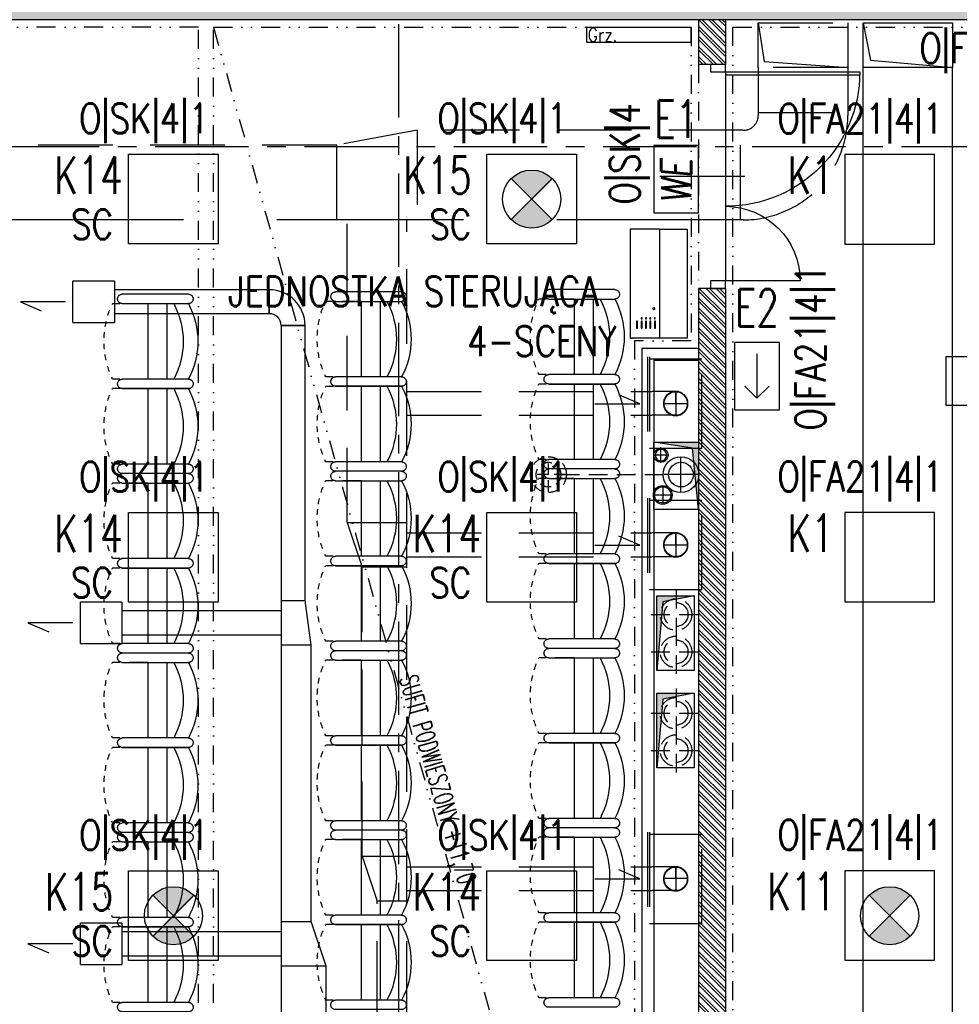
# Model space of a CAD drawing. Extents: x 41755 to 123924, y -112333 to 86187.
# Tile 98 of 256: x 101018 to 101648, y -55278 to -54618. Entities that reach past the tile are written whole.
import ezdxf
from ezdxf.enums import TextEntityAlignment as Align

# ---------------------------------------------------------------- set-up
doc = ezdxf.new("R2010")
doc.units = 0
doc.header["$LTSCALE"] = 50
for name, pattern in [('CENTER', [2, 1.25, -0.25, 0.25, -0.25]), ('DASHDOT', [1, 0.5, -0.25, 0, -0.25]), ('DASHED', [0.75, 0.5, -0.25]), ('DASHED2', [0.375, 0.25, -0.125]), ('DIVIDE', [31.75, 12.7, -6.35, 0, -6.35, 0, -6.35])]:
    doc.linetypes.add(name, pattern=pattern)
doc.layers.get('0').update_dxf_attribs({"color": 101, "linetype": 'CONTINUOUS'})
for name, color, linetype in [('Drz---drzwi', 5, 'CONTINUOUS'), ('E-90', 6, 'CONTINUOUS'), ('E35', 6, 'CONTINUOUS'), ('E50', 3, 'CONTINUOUS'), ('Ins-co', 2, 'CONTINUOUS'), ('Ins-kan', 54, 'CONTINUOUS'), ('ins-kan-deszcz', 132, 'CONTINUOUS'), ('Ins-went', 141, 'CONTINUOUS'), ('Os-osie glowne', 1, 'CENTER'), ('Sc-beton', 7, 'CONTINUOUS'), ('Sc-beton-hatch', 86, 'CONTINUOUS'), ('Sc-cegla pustak', 42, 'CONTINUOUS'), ('Sc-cegla pustak-hatch', 8, 'CONTINUOUS'), ('Sc-nadproza kon', 5, 'DASHED2'), ('Sc-silikat', 61, 'CONTINUOUS'), ('Suf-widok', 8, 'CONTINUOUS'), ('W-otwor-strop', 1, 'CONTINUOUS'), ('Wyp-meble', 155, 'CONTINUOUS')]:
    doc.layers.add(name, color=color, linetype=linetype)
doc.styles.add('KA wymiar', font='romans.shx', dxfattribs={"width": 0.6})
doc.styles.add('ROMANS', font='romans', dxfattribs={"width": 0.85})

# ---------------------------------------------------------------- blocks, each defined once
blk = doc.blocks.new('_dlgjlfh')
at = {"ltscale": 7}
for p, q in [((23, -75), (-34, -75)), ((10, -143), (99.98, -143)), ((10, -145), (100, -145))]:
    blk.add_line(p, q, dxfattribs=at)
for points in [[(0, -5), (0, 0), (10, 0), (10, -5)], [(0, -150), (0, -145), (10, -145), (10, -150)]]:
    blk.add_lwpolyline(points, close=True, dxfattribs=at)
for points in [[(10, -145), (10, -5)], [(60, -5), (10, -5)]]:
    blk.add_lwpolyline(points, dxfattribs=at)
for centre, radius, start, end in [((10, -5), 50, 270, 360), ((10, -145), 90, 360, 90)]:
    blk.add_arc(centre, radius, start, end)
blk = doc.blocks.new('_fkjshkjhkjh')
at = {"layer": 'Ins-went', "ltscale": 2}
for p, q in [((1792.2, 1327.92), (1792.2, 1357.92)), ((1792.2, 1357.92), (1852.2, 1357.92)), ((1852.2, 1357.92), (1852.2, 1327.92)), ((1852.2, 1327.92), (1792.2, 1327.92)), ((1792.2, 456.32), (1792.2, 1327.92)), ((1852.2, 456.32), (1852.2, 1327.92)), ((1262.9, 1157.25), (1262.9, 1184.95)), ((1290.6, 1184.95), (1262.9, 1184.95)), ((1290.6, 1184.95), (1290.6, 1157.25)), ((1394.4, 1179.1), (1394.4, 1163.1)), ((1394.4, 1163.1), (1394.4, 1179.1)), ((1262.9, 1157.25), (1290.6, 1157.25)), ((1418.4, 1155.1), (1402.4, 1155.1)), ((1402.4, 1155.1), (1418.4, 1155.1)), ((1267.9, 942.25), (1267.9, 969.95)), ((1295.6, 969.95), (1267.9, 969.95)), ((1295.6, 969.95), (1295.6, 942.25)), ((1402.4, 971.1), (1418.4, 971.1)), ((1422.4, 941.1), (1418.4, 971.1)), ((1402.4, 964.1), (1295.6, 964.1)), ((1295.6, 948.1), (1402.4, 948.1)), ((1267.9, 942.25), (1295.6, 942.25)), ((1422.4, 941.1), (1402.4, 941.1)), ((1267.9, 727.25), (1267.9, 754.95)), ((1295.6, 754.95), (1267.9, 754.95)), ((1295.6, 754.95), (1295.6, 727.25)), ((1402.4, 756.1), (1422.4, 756.1)), ((1432.4, 726.1), (1422.4, 756.1)), ((1402.4, 749.1), (1295.6, 749.1)), ((1295.6, 733.1), (1402.4, 733.1)), ((1267.9, 727.25), (1295.6, 727.25)), ((1432.4, 726.1), (1402.4, 726.1))]:
    blk.add_line(p, q, dxfattribs=at)
for points in [[(1792.2, 1357.92), (1797.2, 1332.92), (1852.2, 1327.92)], [(1257.9, 1171.1), (1227.66, 1171.1), (1241.67, 1165.08)], [(1402.4, 1155.1), (1402.4, 441.32)], [(1418.4, 971.1), (1418.4, 1155.1)], [(1262.9, 956.1), (1232.66, 956.1), (1246.67, 950.08)], [(1422.4, 756.1), (1422.4, 941.1)], [(1262.9, 741.1), (1232.66, 741.1), (1246.67, 735.08)], [(1432.4, 541.22), (1432.4, 726.1)]]:
    blk.add_lwpolyline(points, dxfattribs=at)
for radius in [24, 8]:
    blk.add_arc((1394.4, 1155.1), radius, 0, 90, dxfattribs=at)
for points in [[(1394.4, 1179.1), (1290.6, 1179.1)], [(1394.4, 1163.1), (1290.6, 1163.1)]]:
    blk.add_spline(points, degree=3, dxfattribs=at)
blk = doc.blocks.new('tea003_r')
for p, q in [((0, 120.17), (44.27, 120.17)), ((44.27, 113.84), (0, 113.84)), ((14.39, 113.99), (14.39, 63.44)), ((27.15, 113.99), (27.15, 63.25)), ((0, 63.25), (44.27, 63.25)), ((0, 63.25), (44.27, 63.25)), ((0, 56.92), (44.27, 56.92)), ((44.27, 56.92), (0, 56.92)), ((14.39, 57.07), (14.39, 6.52)), ((27.15, 57.07), (27.15, 6.32)), ((0, 6.32), (44.27, 6.32)), ((0, 0), (44.27, 0))]:
    blk.add_line(p, q)
at = {"linetype": 'DASHED2'}
for p, q in [((27.15, 113.82), (50.94, 113.82)), ((27.15, 63.25), (50.8, 63.25)), ((27.15, 56.9), (50.79, 56.9)), ((27.15, 6.33), (50.8, 6.33))]:
    blk.add_line(p, q, dxfattribs=at)
for centre, start, end in [((0, 117), 90, 270), ((44.27, 117), 270, 90), ((0, 60.08), 90, 270), ((0, 60.08), 90, 270), ((44.27, 60.08), 270, 90), ((44.27, 60.08), 270, 90), ((0, 3.16), 90, 270), ((44.27, 3.16), 270, 90)]:
    blk.add_arc(centre, 3.16, start, end, dxfattribs=at)
for centre, radius, start, end in [((47.43, 88.54), 53.76, 151.92751, 208.07249), ((57.27, 88.54), 53.76, 151.92751, 208.07249), ((-2.82, 88.68), 59.34, 24.37323, 25.06503), ((-2.82, 88.68), 59.34, 16.84392, 20.82444), ((-2.82, 88.68), 59.34, 9.23039, 12.94558), ((-2.82, 88.68), 59.34, 2.14861, 5.92529), ((-2.82, 88.68), 59.34, 354.91431, 358.38126), ((-2.82, 88.68), 59.34, 347.7164, 351.42349), ((-2.82, 88.68), 59.34, 339.74644, 343.71381), ((-2.82, 88.68), 59.34, 334.62938, 336.00483), ((47.43, 31.62), 53.76, 151.92751, 208.07249), ((57.27, 31.62), 53.76, 151.92751, 208.07249), ((-2.82, 31.76), 59.34, 24.37323, 25.06503), ((-2.82, 31.76), 59.34, 16.84392, 20.82444), ((-2.82, 31.76), 59.34, 9.23039, 12.94558), ((-2.82, 31.76), 59.34, 2.14861, 5.92529), ((-2.82, 31.76), 59.34, 354.91431, 358.38126), ((-2.82, 31.76), 59.34, 347.7164, 351.42349), ((-2.82, 31.76), 59.34, 339.74644, 343.71381), ((-2.82, 31.76), 59.34, 334.62792, 336.00483)]:
    blk.add_arc(centre, radius, start, end)
blk = doc.blocks.new('A$C59F8734F')
at = {"layer": 'Wyp-meble', "xscale": -1}
for p in [(1493.04, 1067.52), (1635.86, 1069.07), (1350.21, 1065.98), (1635.86, 948.9), (1350.21, 945.82), (1493.04, 947.36), (1350.21, 825.65), (1493.04, 827.19), (1635.86, 828.73), (1350.21, 705.48), (1493.04, 707.02), (1635.86, 708.57)]:
    blk.add_blockref('tea003_r', p, dxfattribs=at)
blk = doc.blocks.new('we')
at = {"layer": 'E35', "ltscale": 0.2}
blk.add_lwpolyline([(45, 30), (0, 30), (0, 0), (45, 0)], close=True, dxfattribs=at)
at = {"layer": 'E35', "ltscale": 0.2, "style": 'ROMANS', "oblique": 5, "width": 0.8}
blk.add_text('WE', height=20, dxfattribs=at).set_placement((21.44, 15), align=Align.MIDDLE_CENTER)
blk = doc.blocks.new('kier')
at = {"layer": 'E35', "ltscale": 0.2}
for p, q in [((7.81, 15), (15.93, 23.11)), ((37.6, 15), (7.81, 15)), ((7.81, 15), (15.93, 6.89))]:
    blk.add_line(p, q, dxfattribs=at)
blk.add_lwpolyline([(0, 30), (45, 30), (45, 0), (0, 0)], close=True, dxfattribs=at)
blk = doc.blocks.new('B_4ZT')
for points in [[(0.007, 0.368), (0.007, 0.701), (0.007, 0.715), (1.296, 0.715), (1.296, 0.715), (1.296, 0.368)], [(0.007, 0.368), (1.296, 0.368)], [(0.007, 0.368), (0.007, 0.007), (0.007, 0.007), (1.296, 0.007), (1.296, 0.007), (1.296, 0.035)], [(1.296, 0.368), (1.296, 0.007)], [(1.055, 0.318), (1.055, 0.306), (1.067, 0.306), (1.067, 0.318), (1.055, 0.318)], [(1.055, 0.263), (1.055, 0.251), (1.067, 0.251), (1.067, 0.263), (1.055, 0.263)], [(1.055, 0.209), (1.055, 0.196), (1.067, 0.196), (1.067, 0.209), (1.055, 0.209)], [(1.055, 0.209), (1.055, 0.196), (1.067, 0.196), (1.067, 0.209), (1.055, 0.209)], [(1.055, 0.154), (1.055, 0.141), (1.067, 0.141), (1.067, 0.154), (1.055, 0.154)], [(1.055, 0.154), (1.055, 0.141), (1.067, 0.141), (1.067, 0.154), (1.055, 0.154)]]:
    blk.add_lwpolyline(points)
for points in [[(0.964, 0.3), (0.95, 0.286), (0.936, 0.3), (0.95, 0.314), (0.964, 0.3), (0.964, 0.3), (0.964, 0.3)], [(1.097, 0.319), (1.097, 0.306), (1.179, 0.306), (1.179, 0.319), (1.097, 0.319), (1.097, 0.319), (1.097, 0.319), (1.097, 0.319), (1.097, 0.319)], [(1.097, 0.264), (1.097, 0.25), (1.179, 0.25), (1.179, 0.264), (1.097, 0.264), (1.097, 0.264), (1.097, 0.264), (1.097, 0.264), (1.097, 0.264)], [(1.097, 0.21), (1.097, 0.196), (1.179, 0.196), (1.179, 0.21), (1.097, 0.21), (1.097, 0.21), (1.097, 0.21), (1.097, 0.21), (1.097, 0.21)], [(1.097, 0.21), (1.097, 0.196), (1.179, 0.196), (1.179, 0.21), (1.097, 0.21), (1.097, 0.21), (1.097, 0.21), (1.097, 0.21), (1.097, 0.21)], [(1.097, 0.155), (1.097, 0.141), (1.179, 0.141), (1.179, 0.155), (1.097, 0.155), (1.097, 0.155), (1.097, 0.155), (1.097, 0.155), (1.097, 0.155)], [(1.097, 0.155), (1.097, 0.141), (1.179, 0.141), (1.179, 0.155), (1.097, 0.155), (1.097, 0.155), (1.097, 0.155), (1.097, 0.155), (1.097, 0.155)], [(1.097, 0.098), (1.097, 0.084), (1.179, 0.084), (1.179, 0.098), (1.097, 0.098), (1.097, 0.098), (1.097, 0.098), (1.097, 0.098), (1.097, 0.098)]]:
    blk.add_lwpolyline(points, close=True)

msp = doc.modelspace()

# ---------------------------------------------------------------- hatches: boundary and pattern name
at = {"layer": 'E35'}
h = msp.add_hatch(color=256, dxfattribs=at)
edge = h.paths.add_edge_path()
edge.add_line((101361.137, -54738.377), (101374.883, -54724.631))
edge.add_ellipse((101361.137, -54738.377), major_axis=(13.746, 13.746), ratio=1, start_angle=360, end_angle=450)
edge.add_line((101347.391, -54724.631), (101361.137, -54738.377))
edge = h.paths.add_edge_path()
edge.add_line((101374.883, -54752.123), (101361.137, -54738.377))
edge.add_line((101361.137, -54738.377), (101347.391, -54752.123))
edge.add_ellipse((101361.137, -54738.377), major_axis=(-13.746, 13.746), ratio=1, start_angle=90, end_angle=180)
h = msp.add_hatch(color=256, dxfattribs=at)
edge = h.paths.add_edge_path()
edge.add_line((101121.137, -55218.377), (101134.883, -55204.631))
edge.add_ellipse((101121.137, -55218.377), major_axis=(13.746, 13.746), ratio=1, start_angle=360, end_angle=450)
edge.add_line((101107.391, -55204.631), (101121.137, -55218.377))
edge = h.paths.add_edge_path()
edge.add_line((101134.883, -55232.123), (101121.137, -55218.377))
edge.add_line((101121.137, -55218.377), (101107.391, -55232.123))
edge.add_ellipse((101121.137, -55218.377), major_axis=(-13.746, 13.746), ratio=1, start_angle=90, end_angle=180)
h = msp.add_hatch(color=256, dxfattribs=at)
edge = h.paths.add_edge_path()
edge.add_line((101600.966, -55218.377), (101614.712, -55204.631))
edge.add_ellipse((101600.966, -55218.377), major_axis=(13.746, 13.746), ratio=1, start_angle=360, end_angle=450)
edge.add_line((101587.22, -55204.631), (101600.966, -55218.377))
edge = h.paths.add_edge_path()
edge.add_line((101614.712, -55232.123), (101600.966, -55218.377))
edge.add_line((101600.966, -55218.377), (101587.22, -55232.123))
edge.add_ellipse((101600.966, -55218.377), major_axis=(-13.746, 13.746), ratio=1, start_angle=90, end_angle=180)
at = {"layer": 'Sc-beton-hatch'}
h = msp.add_hatch(dxfattribs=at)
h.set_pattern_fill('ANSI33', color=256, style=0)
h.set_pattern_definition([(45, (48983.4185, 565.478), (-4.49012806, 4.49012806), []), (45, (48987.9087, 565.478), (-4.49012806, 4.49012806), [3.175, -1.5875])])
h.paths.add_polyline_path([(100470.966, -51043.233), (100410.966, -51043.233), (100410.966, -51103.233), (100430.966, -51103.233), (100430.966, -51063.233), (100470.966, -51063.233)])
h.paths.add_polyline_path([(100805.966, -51043.233), (100705.966, -51043.233), (100705.966, -51063.233), (100745.966, -51063.233), (100745.966, -51625.233), (100765.966, -51625.233), (100765.966, -51473.233), (101152.966, -51473.233), (101152.966, -51453.233), (100765.966, -51453.233), (100765.966, -51063.233), (100805.966, -51063.233)])
h.paths.add_polyline_path([(100430.966, -51374.233), (100410.966, -51374.233), (100410.966, -51474.233), (100430.966, -51474.233)])
h.paths.add_polyline_path([(101330.966, -51043.233), (101251.966, -51043.233), (101251.966, -51063.233), (101330.966, -51063.233)])
h.paths.add_polyline_path([(101770.966, -51043.233), (101670.966, -51043.233), (101670.966, -51063.233), (101710.966, -51063.233), (101710.966, -51262.233), (101730.966, -51262.233), (101730.966, -51063.233), (101770.966, -51063.233)])
h.paths.add_polyline_path([(101790.966, -51453.233), (101730.966, -51453.233), (101730.966, -51362.233), (101710.966, -51362.233), (101710.966, -51453.233), (101582.904, -51453.233), (101582.904, -51473.233), (101790.966, -51473.233)])
h.paths.add_polyline_path([(101482.904, -51453.233), (101252.966, -51453.233), (101252.966, -51473.233), (101482.904, -51473.233)])
h.paths.add_polyline_path([(101730.966, -51785.233), (101695.966, -51785.233), (101695.966, -51820.233), (101730.966, -51820.233)])
h.paths.add_polyline_path([(102400.966, -50943.233), (102380.966, -50943.233), (102380.966, -51043.233), (102330.966, -51043.233), (102330.966, -51063.233), (102380.966, -51063.233), (102380.966, -51453.233), (101890.966, -51453.233), (101890.966, -51473.233), (102380.966, -51473.233), (102380.966, -51873.233), (102400.966, -51873.233)])
h.paths.add_polyline_path([(102422.966, -50943.233), (102402.966, -50943.233), (102402.966, -51713.233), (102422.966, -51713.233)])
h.paths.add_polyline_path([(102400.966, -52143.233), (102380.966, -52143.233), (102380.966, -52213.233), (102400.966, -52213.233)])
h.paths.add_polyline_path([(102400.966, -52293.233), (102380.966, -52293.233), (102380.966, -52443.233), (101950.966, -52443.233), (101950.966, -52463.233), (102380.966, -52463.233), (102380.966, -52503.233), (102400.966, -52503.233)])
h.paths.add_polyline_path([(102400.966, -52603.233), (102380.966, -52603.233), (102380.966, -52643.233), (102400.966, -52643.233)])
h.paths.add_polyline_path([(102400.966, -52743.233), (102380.966, -52743.233), (102380.966, -53008.233), (102400.966, -53008.233)])
h.paths.add_polyline_path([(101730.966, -52443.233), (101710.966, -52443.233), (101710.966, -52463.233), (101710.966, -52758.233), (101690.966, -52758.233), (101690.966, -52778.233), (101730.966, -52778.233)])
h.paths.add_polyline_path([(101710.966, -52443.233), (101690.966, -52443.233), (101690.966, -52463.233), (101710.966, -52463.233)], flags=16)
h.paths.add_polyline_path([(101556.966, -52758.233), (101503.966, -52758.233), (101503.966, -52463.233), (101488.966, -52463.233), (101488.966, -52758.233), (101468.966, -52758.233), (101468.966, -52778.233), (101556.966, -52778.233)])
h.paths.add_polyline_path([(101556.966, -52443.233), (101468.966, -52443.233), (101468.966, -52463.233), (101556.966, -52463.233)])
h.paths.add_polyline_path([(101334.966, -52443.233), (101281.966, -52443.233), (101281.966, -52463.233), (101334.966, -52463.233)], flags=17)
h.paths.add_polyline_path([(101281.966, -52443.233), (100970.966, -52443.233), (100970.966, -51785.233), (100883.466, -51785.233), (100883.466, -51805.233), (100950.966, -51805.233), (100950.966, -52443.233), (100430.966, -52443.233), (100430.966, -52403.233), (100410.966, -52403.233), (100410.966, -52503.233), (100430.966, -52503.233), (100430.966, -52463.233), (100950.966, -52463.233), (100950.966, -52973.233), (100970.966, -52973.233), (100970.966, -52463.233), (101261.966, -52463.233), (101261.966, -52778.233), (101281.966, -52778.233), (101334.966, -52778.233), (101334.966, -52758.233), (101281.966, -52758.233)])
h.paths.add_polyline_path([(100783.466, -51785.233), (100765.966, -51785.233), (100765.966, -51780.233), (100745.966, -51780.233), (100745.966, -51785.233), (100430.966, -51785.233), (100430.966, -51765.233), (100410.966, -51765.233), (100410.966, -52003.233), (100430.966, -52003.233), (100430.966, -51805.233), (100783.466, -51805.233)])
h.paths.add_polyline_path([(100430.966, -52153.233), (100410.966, -52153.233), (100410.966, -52253.233), (100430.966, -52253.233)])
h.paths.add_polyline_path([(100430.966, -52653.233), (100410.966, -52653.233), (100410.966, -52850.233), (100430.966, -52850.233)], flags=17)
h.paths.add_polyline_path([(100430.966, -52940.233), (100410.966, -52940.233), (100410.966, -52983.233), (100430.966, -52983.233)])
h.paths.add_polyline_path([(101007.966, -53193.233), (100430.966, -53193.233), (100430.966, -53133.233), (100410.966, -53133.233), (100410.966, -53213.233), (101007.966, -53213.233)])
h.paths.add_polyline_path([(101770.966, -53193.233), (101157.966, -53193.233), (101157.966, -53213.233), (101710.966, -53213.233), (101710.966, -53445.233), (101730.966, -53445.233), (101730.966, -53213.233), (101770.966, -53213.233)])
h.paths.add_polyline_path([(102008.966, -53193.233), (101905.966, -53193.233), (101905.966, -53213.233), (102008.966, -53213.233)])
h.paths.add_polyline_path([(102227.966, -53193.233), (102133.966, -53193.233), (102133.966, -53213.233), (102227.966, -53213.233)])
h.paths.add_polyline_path([(102400.966, -53158.233), (102380.966, -53158.233), (102380.966, -53193.233), (102332.966, -53193.233), (102332.966, -53213.233), (102380.966, -53213.233), (102380.966, -53818.233), (102400.966, -53818.233)])
h.paths.add_polyline_path([(101730.966, -53545.233), (101710.966, -53545.233), (101710.966, -53740.233), (101730.966, -53740.233)])
h.paths.add_polyline_path([(101730.966, -53840.233), (101710.966, -53840.233), (101710.966, -53943.233), (101297.571, -53943.233, -0.1551034), (101300.811, -53953.425, -0.1483474), (101297.835, -53963.233), (101710.966, -53963.233), (101710.966, -54023.233), (101730.966, -54023.233)])
h.paths.add_polyline_path([(101297.571, -53943.233), (101295.705, -53943.233), (101295.705, -53963.233), (101297.835, -53963.233, 0.1483474), (101300.811, -53953.425, 0.1551034)])
h.paths.add_polyline_path([(101270.705, -53943.233), (101268.745, -53943.233, 0.1551034), (101265.506, -53953.425, 0.1483474), (101268.481, -53963.233), (101270.705, -53963.233)])
h.paths.add_polyline_path([(101268.745, -53943.233), (101201.966, -53943.233), (101201.966, -53963.233), (101268.481, -53963.233, -0.1483474), (101265.506, -53953.425, -0.1551034)])
h.paths.add_polyline_path([(100980.966, -53943.233), (100970.966, -53943.233), (100930.966, -53943.233), (100930.966, -53968.233), (100970.966, -53968.233), (100980.966, -53968.233)])
h.paths.add_polyline_path([(100490.966, -53943.233), (100410.966, -53943.233), (100410.966, -53963.233), (100490.966, -53963.233)])
h.paths.add_polyline_path([(100530.966, -54448.233), (100510.966, -54448.233), (100510.966, -54481.233), (100530.966, -54481.233)])
h.paths.add_polyline_path([(101773.966, -54593.233), (101730.966, -54593.233), (101730.966, -54503.233), (101710.966, -54503.233), (101710.966, -54593.233), (100530.966, -54593.233), (100530.966, -54578.233), (100510.966, -54578.233), (100510.966, -54593.233), (100270.966, -54593.233), (100270.966, -54618.233), (101773.966, -54618.233)])
h.paths.add_polyline_path([(100220.966, -54593.233), (100170.966, -54593.233), (100170.966, -54618.233), (100220.966, -54618.233)])
h.paths.add_polyline_path([(100120.966, -54593.233), (100070.966, -54593.233), (100070.966, -54618.233), (100120.966, -54618.233)])
h.paths.add_polyline_path([(100020.966, -54593.233), (99970.966, -54593.233), (99970.966, -54618.233), (100020.966, -54618.233)])
h.paths.add_polyline_path([(99920.966, -54593.233), (99880.966, -54593.233), (99880.966, -55500.233), (99980.966, -55500.233), (99980.966, -55515.233), (100000.966, -55515.233), (100000.966, -55480.233), (99900.966, -55480.233), (99900.966, -54618.233), (99920.966, -54618.233)])
h.paths.add_polyline_path([(100585.966, -55633.233), (100000.966, -55633.233), (100000.966, -55615.233), (99980.966, -55615.233), (99980.966, -55633.233), (99780.966, -55633.233), (99780.966, -55988.233), (100510.966, -55988.233), (100510.966, -56028.233), (100530.966, -56028.233), (100530.966, -55988.233), (100582.966, -55988.233), (100582.966, -55968.233), (100530.966, -55968.233), (100530.966, -55813.233), (100510.966, -55813.233), (100510.966, -55968.233), (99800.966, -55968.233), (99800.966, -55653.233), (100510.966, -55653.233), (100510.966, -55663.233), (100530.966, -55663.233), (100530.966, -55653.233), (100585.966, -55653.233)])
h.paths.add_polyline_path([(101310.966, -55968.233), (100810.966, -55968.233), (100810.966, -55880.233), (100790.966, -55880.233), (100790.966, -55968.233), (100737.966, -55968.233), (100737.966, -55988.233), (100790.966, -55988.233), (100790.966, -56028.233), (100810.966, -56028.233), (100810.966, -55988.233), (101310.966, -55988.233)])
h.paths.add_polyline_path([(101490.966, -55633.233), (100735.966, -55633.233), (100735.966, -55653.233), (101490.966, -55653.233)])
h.paths.add_polyline_path([(101777.966, -55968.233), (101730.966, -55968.233), (101730.966, -55853.733), (101710.966, -55853.733), (101710.966, -55968.233), (101590.966, -55968.233), (101590.966, -55988.233), (101777.966, -55988.233)])
h.paths.add_polyline_path([(101802.966, -55963.233), (101777.966, -55963.233), (101777.966, -55988.233), (101802.966, -55988.233)])
h.paths.add_polyline_path([(101730.966, -55128.233), (101710.966, -55128.233), (101710.966, -55723.733), (101730.966, -55723.733)])
h.paths.add_polyline_path([(101953.466, -55963.233), (101928.466, -55963.233), (101928.466, -55988.233), (101953.466, -55988.233)])
h.paths.add_polyline_path([(102103.466, -55963.233), (102078.466, -55963.233), (102078.466, -55988.233), (102103.466, -55988.233)])
h.paths.add_polyline_path([(102253.466, -55963.233), (102228.466, -55963.233), (102228.466, -55988.233), (102253.466, -55988.233)])
h.paths.add_polyline_path([(102365.966, -55968.233), (102320.966, -55968.233), (102320.966, -55988.233), (102365.966, -55988.233)])
h.paths.add_polyline_path([(102400.966, -55953.233), (102365.966, -55953.233), (102365.966, -55988.233), (102400.966, -55988.233)])
h.paths.add_polyline_path([(102400.966, -55891.233), (102380.966, -55891.233), (102380.966, -55953.233), (102400.966, -55953.233)])
h.paths.add_polyline_path([(102400.966, -55815.733), (102375.966, -55815.733), (102375.966, -55840.733), (102400.966, -55840.733)])
h.paths.add_polyline_path([(102400.966, -55665.733), (102375.966, -55665.733), (102375.966, -55690.733), (102400.966, -55690.733)])
h.paths.add_polyline_path([(102400.966, -55515.733), (102375.966, -55515.733), (102375.966, -55540.733), (102400.966, -55540.733)])
h.paths.add_polyline_path([(102400.966, -55365.733), (102375.966, -55365.733), (102375.966, -55390.733), (102400.966, -55390.733)])
h.paths.add_polyline_path([(102400.966, -55240.733), (102380.966, -55240.733), (102380.966, -55260.733), (102400.966, -55260.733)])
h.paths.add_polyline_path([(102400.966, -55215.733), (102375.966, -55215.733), (102375.966, -55240.733), (102400.966, -55240.733)])
h.paths.add_polyline_path([(102400.966, -55033.233), (102380.966, -55033.233), (102380.966, -55215.733), (102400.966, -55215.733)])
h.paths.add_polyline_path([(102400.966, -54833.233), (102365.966, -54833.233), (102365.966, -54798.233), (102345.966, -54798.233), (102345.966, -54853.233), (102380.966, -54853.233), (102380.966, -54883.233), (102400.966, -54883.233)])
h.paths.add_polyline_path([(102365.966, -54537.733), (102345.966, -54537.733), (102345.966, -54593.233), (101908.966, -54593.233), (101908.966, -54618.233), (102345.966, -54618.233), (102345.966, -54648.233), (102365.966, -54648.233), (102365.966, -54618.233)])
h.paths.add_polyline_path([(101730.966, -54128.233), (101710.966, -54128.233), (101710.966, -54353.233), (101730.966, -54353.233)])
h.paths.add_polyline_path([(102365.966, -54131.233), (102400.966, -54131.233), (102400.966, -54088.233), (102380.966, -54088.233), (102380.966, -54111.233), (102345.966, -54111.233), (102345.966, -54417.733), (102365.966, -54417.733)])
h.paths.add_polyline_path([(102400.966, -53918.233), (102380.966, -53918.233), (102380.966, -53988.233), (102400.966, -53988.233)])
at = {"layer": 'Sc-cegla pustak-hatch'}
h = msp.add_hatch(dxfattribs=at)
h.set_pattern_fill('ANSI32', color=256, scale=0.5, angle=90, style=0)
h.set_pattern_definition([(135, (48983.4185, 565.478), (-3.36759605, -3.36759605), []), (135, (48983.4185, 567.723), (-3.36759605, -3.36759605), [])])
h.paths.add_polyline_path([(100430.966, -51745.233), (100410.966, -51745.233), (100410.966, -51765.233), (100430.966, -51765.233)])
h.paths.add_polyline_path([(101330.966, -51063.233), (101312.966, -51063.233), (101312.966, -51262.233), (101330.966, -51262.233)])
h.paths.add_polyline_path([(101455.966, -51382.233), (101330.966, -51382.233), (101330.966, -51362.233), (101312.966, -51362.233), (101312.966, -51453.233), (101330.966, -51453.233), (101330.966, -51400.233), (101437.966, -51400.233), (101437.966, -51453.233), (101455.966, -51453.233)])
h.paths.add_polyline_path([(102049.966, -51473.233), (102031.966, -51473.233), (102031.966, -51525.233), (101968.966, -51525.233), (101968.966, -51473.233), (101950.966, -51473.233), (101950.966, -51548.233), (101968.966, -51548.233), (101968.966, -51543.233), (102049.966, -51543.233)])
h.paths.add_polyline_path([(101968.966, -51648.233), (101950.966, -51648.233), (101950.966, -52323.233), (101968.966, -52323.233), (101968.966, -52193.233), (102380.966, -52193.233), (102380.966, -52175.233), (101968.966, -52175.233)])
h.paths.add_polyline_path([(101968.966, -52463.233), (101950.966, -52463.233), (101950.966, -52543.233), (101968.966, -52543.233)])
h.paths.add_polyline_path([(101968.966, -52423.233), (101950.966, -52423.233), (101950.966, -52443.233), (101968.966, -52443.233)])
h.paths.add_polyline_path([(101968.966, -52643.233), (101950.966, -52643.233), (101950.966, -52973.233), (101968.966, -52973.233), (101968.966, -52946.233), (102050.966, -52946.233), (102050.966, -52954.233), (102042.966, -52954.233), (102042.966, -52973.233), (102380.966, -52973.233), (102380.966, -52955.233), (102060.966, -52955.233), (102060.966, -52928.233), (101968.966, -52928.233)])
h.paths.add_polyline_path([(101279.966, -52945.233), (101261.966, -52945.233), (101261.966, -52955.233), (101078.966, -52955.233), (101078.966, -52687.233), (101060.966, -52687.233), (101060.966, -52955.233), (100970.966, -52955.233), (100970.966, -52973.233), (101261.966, -52973.233), (101261.966, -53015.733), (101279.966, -53015.733)])
h.paths.add_polyline_path([(101279.966, -52778.233), (101261.966, -52778.233), (101261.966, -52845.233), (101279.966, -52845.233)])
h.paths.add_polyline_path([(100950.966, -52955.233), (100925.966, -52955.233), (100925.966, -52973.233), (100950.966, -52973.233)])
h.paths.add_polyline_path([(100825.966, -52955.233), (100430.966, -52955.233), (100430.966, -52973.233), (100825.966, -52973.233)])
h.paths.add_polyline_path([(100428.966, -53213.233), (100410.966, -53213.233), (100410.966, -53333.233), (100428.966, -53333.233)])
h.paths.add_polyline_path([(100428.966, -53483.233), (100410.966, -53483.233), (100410.966, -53548.233), (100428.966, -53548.233)])
h.paths.add_polyline_path([(100428.966, -53698.233), (100410.966, -53698.233), (100410.966, -53763.233), (100428.966, -53763.233)])
h.paths.add_polyline_path([(100428.966, -53913.233), (100410.966, -53913.233), (100410.966, -53943.233), (100428.966, -53943.233)])
h.paths.add_polyline_path([(100428.966, -53963.233), (100410.966, -53963.233), (100410.966, -53978.233), (100428.966, -53978.233)])
h.paths.add_polyline_path([(100428.966, -54128.233), (100410.966, -54128.233), (100410.966, -54193.233), (100428.966, -54193.233)])
h.paths.add_polyline_path([(100428.966, -54343.233), (100410.966, -54343.233), (100410.966, -54466.233), (100510.966, -54466.233), (100510.966, -54448.233), (100428.966, -54448.233)])
h.paths.add_polyline_path([(101335.966, -54321.233), (101279.966, -54321.233), (101279.966, -53970.786, -0.2026768), (101268.481, -53963.233), (101261.966, -53963.233), (101261.966, -54339.233), (101335.966, -54339.233)])
h.paths.add_polyline_path([(101710.966, -54321.233), (101510.966, -54321.233), (101510.966, -53963.233), (101492.966, -53963.233), (101492.966, -54321.233), (101435.966, -54321.233), (101435.966, -54339.233), (101710.966, -54339.233)])
h.paths.add_polyline_path([(101710.966, -53645.233), (101352.966, -53645.233), (101352.966, -53562.233), (101279.966, -53562.233), (101279.966, -53213.233), (101261.966, -53213.233), (101261.966, -53943.233), (101268.745, -53943.233, -0.1958107), (101279.966, -53936.063), (101279.966, -53580.233), (101334.966, -53580.233), (101334.966, -53943.233), (101352.966, -53943.233), (101352.966, -53663.233), (101710.966, -53663.233)])
h.paths.add_polyline_path([(101279.966, -53936.063, 0.1514484), (101270.705, -53940.913), (101279.966, -53940.913)], flags=17)
h.paths.add_polyline_path([(101279.966, -53940.913), (101270.705, -53940.913), (101270.705, -53943.233), (101279.966, -53943.233)], flags=17)
h.paths.add_polyline_path([(101490.966, -54618.233), (101472.966, -54618.233), (101472.966, -54648.233), (101490.966, -54648.233)])
h.paths.add_polyline_path([(101490.966, -54798.233), (101472.966, -54798.233), (101472.966, -55633.233), (101490.966, -55633.233)])
h.paths.add_polyline_path([(101773.966, -55128.233), (101730.966, -55128.233), (101730.966, -55146.233), (101773.966, -55146.233)])
h.paths.add_polyline_path([(102180.966, -55128.233), (101968.966, -55128.233), (101950.966, -55128.233), (101923.966, -55128.233), (101923.966, -55146.233), (102180.966, -55146.233)])
h.paths.add_polyline_path([(101968.966, -54853.233), (102190.966, -54853.233), (102190.966, -54835.233), (101950.966, -54835.233), (101950.966, -55128.233), (101968.966, -55128.233)])
h.paths.add_polyline_path([(102345.966, -54835.233), (102290.966, -54835.233), (102290.966, -54853.233), (102345.966, -54853.233)])
h.paths.add_polyline_path([(101968.966, -54453.233), (101950.966, -54453.233), (101950.966, -54593.233), (101968.966, -54593.233)])
h.paths.add_polyline_path([(101968.966, -54129.233), (102345.966, -54129.233), (102345.966, -54111.233), (101968.966, -54111.233), (101968.966, -53840.233), (101950.966, -53840.233), (101950.966, -54353.233), (101968.966, -54353.233)])
h.paths.add_polyline_path([(102380.966, -53645.233), (101995.966, -53645.233), (101995.966, -53553.233), (101968.966, -53553.233), (101968.966, -53531.233), (101950.966, -53531.233), (101950.966, -53571.233), (101977.966, -53571.233), (101977.966, -53645.233), (101950.966, -53645.233), (101950.966, -53740.233), (101968.966, -53740.233), (101968.966, -53663.233), (102380.966, -53663.233)])
h.paths.add_polyline_path([(101968.966, -53213.233), (101950.966, -53213.233), (101950.966, -53441.233), (101968.966, -53441.233)])
h.paths.add_polyline_path([(101279.966, -53150.733), (101261.966, -53150.733), (101261.966, -53193.233), (101279.966, -53193.233)])
at = {"layer": 'W-otwor-strop'}
for points in [[(101442.966, -54901.233), (101472.966, -54901.233), (101472.966, -54946.233), (101468.966, -54905.233)], [(101444.962, -55054.214), (101444.962, -55004.214), (101469.962, -55004.214), (101448.962, -55008.214)], [(101444.962, -55119.214), (101444.962, -55069.214), (101469.962, -55069.214), (101448.962, -55073.214)]]:
    msp.add_hatch(color=256, dxfattribs=at).paths.add_polyline_path(points)

# ---------------------------------------------------------------- linework, layer by layer
at = {"layer": 'E35'}
for p, q in [((101347.391, -54724.631), (101374.883, -54752.123)), ((101347.391, -54752.123), (101374.883, -54724.631)), ((101107.391, -55232.123), (101134.883, -55204.631)), ((101107.391, -55204.631), (101134.883, -55232.123)), ((101587.22, -55232.123), (101614.712, -55204.631)), ((101587.22, -55204.631), (101614.712, -55232.123))]:
    msp.add_line(p, q, dxfattribs=at)
at = {"layer": 'E35', "linetype": 'Continuous', "ltscale": 0.3}
for p, q in [((101348.177, -54751.337), (101374.097, -54725.417)), ((101108.177, -55231.337), (101134.097, -55205.417)), ((101588.006, -55231.337), (101613.926, -55205.417))]:
    msp.add_line(p, q, dxfattribs=at)
for points in [[(101091.137, -54708.377), (101151.137, -54708.377), (101151.137, -54768.377), (101091.137, -54768.377)], [(101331.137, -54708.377), (101391.137, -54708.377), (101391.137, -54768.377), (101331.137, -54768.377)], [(101570.966, -54768.568), (101630.966, -54768.568), (101630.966, -54708.568), (101570.966, -54708.568)], [(101638.531, -54876.348), (101778.864, -54876.348), (101778.864, -54844.069), (101638.531, -54844.069)], [(101091.137, -54948.377), (101151.137, -54948.377), (101151.137, -55008.377), (101091.137, -55008.377)], [(101331.137, -54948.377), (101391.137, -54948.377), (101391.137, -55008.377), (101331.137, -55008.377)], [(101570.966, -55008.233), (101630.966, -55008.233), (101630.966, -54948.233), (101570.966, -54948.233)], [(101091.137, -55188.377), (101151.137, -55188.377), (101151.137, -55248.377), (101091.137, -55248.377)], [(101331.137, -55188.377), (101391.137, -55188.377), (101391.137, -55248.377), (101331.137, -55248.377)], [(101570.966, -55248.233), (101630.966, -55248.233), (101630.966, -55188.233), (101570.966, -55188.233)]]:
    msp.add_lwpolyline(points, close=True, dxfattribs=at)
at = {"layer": 'E35'}
for centre in [(101361.137, -54738.377), (101121.137, -55218.377), (101600.966, -55218.377)]:
    msp.add_circle(centre, 19.44, dxfattribs=at)
at = {"layer": 'Ins-co'}
msp.add_lwpolyline([(101397.903, -54623.365), (101397.903, -54633.365), (101467.903, -54633.365), (101467.903, -54623.365)], close=True, dxfattribs=at)
at = {"layer": 'Ins-kan', "linetype": 'Continuous', "ltscale": 0.3}
for p, q in [((101447.784, -54915.133), (101447.784, -54904.633)), ((101453.034, -54909.883), (101442.534, -54909.883)), ((101448.966, -54930.235), (101448.966, -54942.835)), ((101442.666, -54936.535), (101455.266, -54936.535))]:
    msp.add_line(p, q, dxfattribs=at)
for centre, radius in [((101447.784, -54909.883), 4.77), ((101448.966, -54936.535), 6.3), ((101448.966, -54936.535), 5.5)]:
    msp.add_circle(centre, radius, dxfattribs=at)
at = {"layer": 'Ins-kan', "linetype": 'Continuous', "ltscale": 0.3, "extrusion": (2.17336e-70, 9.7811e-55, -1)}
msp.add_ellipse((101447.784, -54909.883), major_axis=(2.722, 2.722), ratio=1, start_param=3.9269908, end_param=10.2101761, dxfattribs=at)
at = {"layer": 'ins-kan-deszcz', "linetype": 'DASHED', "ltscale": 0.3}
for p, q in [((101372.408, -54934.175), (101372.408, -54911.675)), ((101372.408, -54934.175), (101372.408, -54911.675)), ((101383.658, -54922.925), (101361.158, -54922.925))]:
    msp.add_line(p, q, dxfattribs=at)
at = {"layer": 'ins-kan-deszcz', "ltscale": 0.3}
for p, q in [((101461.158, -54934.175), (101461.158, -54911.675)), ((101461.158, -54934.175), (101461.158, -54911.675)), ((101472.408, -54922.925), (101449.908, -54922.925))]:
    msp.add_line(p, q, dxfattribs=at)
at = {"layer": 'ins-kan-deszcz', "linetype": 'DASHED', "ltscale": 0.5}
msp.add_line((101380.658, -54922.925), (101452.908, -54922.925), dxfattribs=at)
at = {"layer": 'ins-kan-deszcz', "linetype": 'DASHED', "ltscale": 0.3}
for radius in [12, 8.25]:
    msp.add_circle((101372.408, -54922.925), radius, dxfattribs=at)
at = {"layer": 'ins-kan-deszcz', "ltscale": 0.3}
for radius in [12, 8.25]:
    msp.add_circle((101461.158, -54922.925), radius, dxfattribs=at)
at = {"layer": 'Ins-went', "linetype": 'DASHED', "ltscale": 2}
for p, q in [((101512.936, -54650.31), (101512.936, -54620.31)), ((101512.936, -54620.31), (101572.936, -54620.31)), ((101572.936, -54620.31), (101572.936, -54650.31)), ((101572.936, -54650.31), (101512.936, -54650.31)), ((101512.936, -54650.31), (101512.936, -54682.31)), ((101572.936, -54650.31), (101572.936, -54682.31)), ((101512.936, -54680.31), (101572.936, -54680.31)), ((101284.536, -54692.31), (101230.536, -54702.31)), ((101284.536, -54692.31), (101284.536, -54752.31)), ((101500.936, -54752.31), (101500.936, -54692.31)), ((101230.536, -54752.31), (101230.536, -54702.31)), ((101438.636, -54844.06), (101438.636, -54906.76)), ((101440.136, -54844.06), (101440.136, -54906.76)), ((101440.136, -54845.41), (101475.136, -54845.41)), ((101475.136, -54905.41), (101475.136, -54845.41)), ((101277.536, -54867.21), (101441.636, -54867.21)), ((101457.636, -54867.21), (101441.636, -54867.21)), ((101457.636, -54867.21), (101457.636, -54883.21)), ((101457.636, -54875.31), (101457.636, -54867.31)), ((101465.636, -54875.41), (101449.636, -54875.41)), ((101457.636, -54875.41), (101457.636, -54883.41)), ((101277.536, -54883.21), (101441.636, -54883.21)), ((101457.636, -54883.21), (101441.636, -54883.21)), ((101475.136, -54905.41), (101440.136, -54905.41)), ((101438.636, -54938.759), (101438.636, -55001.459)), ((101440.136, -54938.759), (101440.136, -55001.459)), ((101440.136, -54940.109), (101475.136, -54940.109)), ((101475.136, -55000.109), (101475.136, -54940.109)), ((101237.536, -54954.909), (101277.536, -54954.909)), ((101237.536, -54954.909), (101247.536, -54984.909)), ((101277.536, -54961.909), (101441.636, -54961.909)), ((101457.636, -54961.909), (101441.636, -54961.909)), ((101457.636, -54969.909), (101457.636, -54961.909)), ((101457.636, -54961.909), (101457.636, -54977.909)), ((101465.636, -54970.109), (101449.636, -54970.109)), ((101457.636, -54970.109), (101457.636, -54978.109)), ((101277.536, -54977.909), (101441.636, -54977.909)), ((101457.636, -54977.909), (101441.636, -54977.909)), ((101277.536, -54984.909), (101247.536, -54984.909)), ((101475.136, -55000.109), (101440.136, -55000.109)), ((101438.636, -55162.395), (101438.636, -55225.095)), ((101440.136, -55162.395), (101440.136, -55225.095)), ((101440.136, -55163.745), (101475.136, -55163.745)), ((101475.136, -55223.745), (101475.136, -55163.745)), ((101247.536, -55178.545), (101277.536, -55178.545)), ((101247.536, -55178.545), (101257.536, -55208.545)), ((101277.536, -55185.545), (101441.636, -55185.545)), ((101457.636, -55185.545), (101441.636, -55185.545)), ((101457.636, -55193.545), (101457.636, -55185.545)), ((101457.636, -55185.545), (101457.636, -55201.545)), ((101465.636, -55193.545), (101449.636, -55193.545)), ((101457.636, -55193.745), (101457.636, -55201.745)), ((101277.536, -55201.545), (101441.636, -55201.545)), ((101457.636, -55201.545), (101441.636, -55201.545)), ((101277.536, -55208.545), (101257.536, -55208.545)), ((101475.136, -55223.745), (101440.136, -55223.745))]:
    msp.add_line(p, q, dxfattribs=at)
at = {"layer": 'Ins-went', "linetype": 'DASHED', "ltscale": 5}
msp.add_line((101502.936, -54752.31), (100500.702, -54752.31, -3580), dxfattribs=at)
at = {"layer": 'Ins-went', "linetype": 'DASHED', "ltscale": 0.5}
for p, q in [((101457.861, -55000.014), (101457.861, -55033.27)), ((101441.233, -55016.642), (101474.49, -55016.642)), ((101457.861, -55025.014), (101457.861, -55058.27)), ((101441.233, -55041.642), (101474.49, -55041.642)), ((101457.861, -55066.134), (101457.861, -55099.39)), ((101441.233, -55082.762), (101474.49, -55082.762)), ((101457.861, -55091.134), (101457.861, -55124.39)), ((101441.233, -55107.762), (101474.49, -55107.762))]:
    msp.add_line(p, q, dxfattribs=at)
at = {"layer": 'Ins-went', "linetype": 'DASHED', "ltscale": 2}
for points in [[(101512.936, -54620.31), (101516.936, -54646.31), (101572.936, -54650.31)], [(101502.936, -54692.31), (101284.536, -54692.31)], [(101230.536, -54702.31), (100987.99, -54702.31)], [(101237.536, -54954.909), (101237.536, -54752.31)], [(101277.536, -55435.415), (101277.536, -54752.31)], [(101403.398, -54875.41), (101433.636, -54875.41), (101419.623, -54869.387)], [(101403.398, -54970.109), (101433.636, -54970.109), (101419.623, -54964.087)], [(101247.536, -55178.545), (101247.536, -54984.909)], [(101403.398, -55193.745), (101433.636, -55193.745), (101419.623, -55187.723)], [(101257.536, -55435.415), (101257.536, -55208.545)]]:
    msp.add_lwpolyline(points, dxfattribs=at)
for centre in [(101457.636, -54875.21), (101457.636, -54875.31), (101457.636, -54875.41), (101457.636, -54969.909), (101457.636, -54969.909), (101457.636, -54970.109), (101457.636, -55193.545), (101457.636, -55193.545), (101457.636, -55193.745)]:
    msp.add_circle(centre, 8, dxfattribs=at)
at = {"layer": 'Ins-went', "linetype": 'DASHED', "ltscale": 0.5}
for centre, radius in [((101457.861, -55016.642), 10.56), ((101457.861, -55016.642), 8), ((101457.861, -55041.642), 10.56), ((101457.861, -55041.642), 8), ((101457.861, -55082.762), 10.56), ((101457.861, -55082.762), 8), ((101457.861, -55107.762), 10.56), ((101457.861, -55107.762), 8)]:
    msp.add_circle(centre, radius, dxfattribs=at)
at = {"layer": 'Ins-went', "linetype": 'DASHED', "ltscale": 2}
for centre, radius, start, end in [((101502.936, -54682.31), 10, 270, 0), ((101502.936, -54682.31), 70, 270, 0), ((101457.636, -54875.41), 8, 0, 180), ((101457.636, -54875.41), 8, 180, 0), ((101457.636, -54970.109), 8, 0, 180), ((101457.636, -54970.109), 8, 180, 0), ((101457.636, -55193.745), 8, 0, 180), ((101457.636, -55193.745), 8, 180, 0)]:
    msp.add_arc(centre, radius, start, end, dxfattribs=at)
for centre, start_param, end_param in [((101457.636, -54875.21), 3.1415927, 6.2831853), ((101457.636, -54875.21), 0, 3.1415927), ((101457.636, -54969.909), 3.1415927, 6.2831853), ((101457.636, -54969.909), 0, 3.1415927), ((101457.636, -55193.545), 3.1415927, 6.2831853), ((101457.636, -55193.545), 0, 3.1415927)]:
    msp.add_ellipse(centre, major_axis=(0, -8), ratio=1, start_param=start_param, end_param=end_param, dxfattribs=at)
for points in [[(101449.636, -54875.41), (101449.636, -54875.31)], [(101465.636, -54875.41), (101465.636, -54875.31)], [(101449.636, -54970.109), (101449.636, -54969.909)], [(101465.636, -54970.109), (101465.636, -54969.909)], [(101449.636, -55193.745), (101449.636, -55193.545)], [(101465.636, -55193.745), (101465.636, -55193.545)]]:
    msp.add_spline(points, degree=3, dxfattribs=at)
at = {"layer": 'Ins-went', "linetype": 'DASHED', "ltscale": 2, "start_tangent": (0, 1), "end_tangent": (0, 1)}
for points in [[(101457.636, -54875.41), (101457.636, -54875.31)], [(101457.636, -54970.109), (101457.636, -54969.909)], [(101457.636, -55193.745), (101457.636, -55193.545)]]:
    msp.add_spline(points, degree=3, dxfattribs=at)
at = {"layer": 'Os-osie glowne'}
for points in [[(101271.966, -50521.233), (101271.966, -56498.233)], [(99508.966, -54703.233), (111775.966, -54703.233)]]:
    msp.add_lwpolyline(points, dxfattribs=at)
at = {"layer": 'Sc-beton'}
msp.add_lwpolyline([(101773.966, -54618.233), (100270.966, -54618.233)], dxfattribs=at)
at = {"layer": 'Sc-cegla pustak'}
for points in [[(101472.966, -54618.233), (101472.966, -54648.233)], [(101490.966, -54618.233), (101490.966, -54648.233)], [(101490.966, -54648.233), (101472.966, -54648.233)], [(101472.966, -54798.233), (101472.966, -55633.233)], [(101490.966, -54798.233), (101472.966, -54798.233)], [(101490.966, -54798.233), (101490.966, -55633.233)]]:
    msp.add_lwpolyline(points, dxfattribs=at)
at = {"layer": 'Sc-nadproza kon', "linetype": 'DASHDOT', "ltscale": 0.5}
msp.add_lwpolyline([(101472.966, -54648.233), (101472.966, -54798.233)], dxfattribs=at)
at = {"layer": 'Sc-silikat'}
for p, q in [((101434.966, -54838.233), (101472.966, -54838.233)), ((101442.966, -54846.233), (101472.966, -54846.233))]:
    msp.add_line(p, q, dxfattribs=at)
for points in [[(101434.966, -54838.233), (101434.966, -55633.233)], [(101442.966, -54846.233), (101442.966, -55633.233)]]:
    msp.add_lwpolyline(points, dxfattribs=at)
at = {"layer": 'Suf-widok', "linetype": 'DIVIDE', "ltscale": 0.02}
for points in [[(101137.966, -54623.233), (99905.966, -54623.233), (99905.966, -55475.233), (100005.966, -55475.233), (100005.966, -55628.233), (101137.966, -55628.233)], [(100535.966, -55818.233), (100535.966, -55658.233), (101495.966, -55658.233), (101495.966, -54623.233), (102342.966, -54623.233), (102342.966, -54828.233), (101945.966, -54828.233), (101945.966, -55123.233), (101705.966, -55123.233), (101705.966, -55963.233), (100815.966, -55963.233), (100815.966, -55875.233), (100785.966, -55875.233), (100785.966, -55963.233), (100562.966, -55963.233), (100562.966, -55818.233)], [(101147.966, -54623.233), (101467.966, -54623.233), (101467.966, -54833.233), (101429.966, -54833.233), (101429.966, -55628.233), (101147.966, -55628.233)]]:
    msp.add_lwpolyline(points, close=True, dxfattribs=at)
msp.add_lwpolyline([(101147.966, -54623.233), (101429.966, -55628.233)], dxfattribs=at)
at = {"layer": 'W-otwor-strop', "ltscale": 0.5}
for points in [[(101442.966, -54901.233), (101472.966, -54901.233), (101472.966, -54946.233), (101442.966, -54946.233)], [(101442.966, -54901.233), (101472.966, -54901.233), (101472.966, -54946.233), (101468.966, -54905.233)], [(101444.962, -55004.214), (101469.962, -55004.214), (101469.962, -55054.214), (101444.962, -55054.214)], [(101444.962, -55069.214), (101469.962, -55069.214), (101469.962, -55119.214), (101444.962, -55119.214)]]:
    msp.add_lwpolyline(points, close=True, dxfattribs=at)
for points in [[(101469.962, -55004.214), (101448.962, -55008.214), (101444.962, -55054.214)], [(101469.962, -55069.214), (101448.962, -55073.214), (101444.962, -55119.214)]]:
    msp.add_lwpolyline(points, dxfattribs=at)

# ---------------------------------------------------------------- block references
for name, p in [('A$C59F8734F', (99780.966, -55988.233)), ('_fkjshkjhkjh', (99790.966, -55978.233))]:
    msp.add_blockref(name, p)
at = {"layer": 'Drz---drzwi', "xscale": -1, "rotation": 180}
msp.add_blockref('_dlgjlfh', (101480.966, -54798.233), dxfattribs=at)
at = {"layer": 'E35', "linetype": 'Continuous', "ltscale": 0.3, "xscale": 56.625, "yscale": 54, "zscale": 75, "rotation": 270}
msp.add_blockref('B_4ZT', (101426.807, -54758.083), dxfattribs=at)
at = {"layer": 'E50', "rotation": 89.99999999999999}
msp.add_blockref('we', (101472.966, -54747.485), dxfattribs=at)
at = {"layer": 'E50', "xscale": -1, "rotation": 270}
msp.add_blockref('kier', (101497.096, -54879.534), dxfattribs=at)

# ---------------------------------------------------------------- texts
at = {"layer": 'E-90', "style": 'ROMANS', "width": 0.8}
for s, rotation, p in [('O|FA21|4|1', 360, (101676.402, -54638.79)), ('O|SK|4|1', 0, (101101.458, -54685.736)), ('O|SK|4|1', 0, (101341.458, -54685.736)), ('O|SK|4', 90, (101424.963, -54708.083)), ('O|FA21|4|1', 0, (101581.287, -54685.927)), ('SC', 0, (101066.667, -54755.267)), ('SC', 0, (101306.667, -54755.267)), ('JEDNOSTKA STERUJĄCA', 0, (101281.958, -54802.517)), ('O|FA21|4|1', 90, (101549.326, -54837.924)), ('4-SCENY', 0, (101367.958, -54833.517)), ('O|SK|4|1', 0, (101101.458, -54925.736)), ('O|SK|4|1', 0, (101341.458, -54925.736)), ('O|FA21|4|1', 0, (101581.287, -54925.592)), ('SC', 0, (101066.667, -54995.267)), ('SC', 0, (101306.667, -54995.267)), ('O|SK|4|1', 0, (101101.458, -55165.736)), ('O|SK|4|1', 0, (101341.458, -55165.736)), ('O|FA21|4|1', 0, (101581.287, -55165.592)), ('SC', 0, (101066.667, -55235.267)), ('SC', 0, (101306.667, -55235.267))]:
    msp.add_text(s, height=20, rotation=rotation, dxfattribs=at).set_placement(p, align=Align.MIDDLE)
at = {"layer": 'E35', "style": 'ROMANS', "width": 0.7}
for s, p in [('E1', (101457.966, -54684.766)), ('K14', (101064.286, -54722.264)), ('K15', (101298.034, -54722.264)), ('K1', (101548.041, -54722.455)), ('E2', (101512.096, -54811.175)), ('K14', (101064.286, -54962.264)), ('K14', (101304.286, -54962.264)), ('K1', (101548.041, -54962.12)), ('K15', (101058.034, -55202.264)), ('K14', (101304.286, -55202.264)), ('K11', (101541.957, -55202.12))]:
    msp.add_text(s, height=25, dxfattribs=at).set_placement(p, align=Align.MIDDLE)
at = {"layer": 'Ins-co', "insert": (101418.681, -54623.882), "char_height": 9, "width": 203.76147, "attachment_point": 3, "style": 'ROMANS'}
msp.add_mtext('Grz.', dxfattribs=at)
at = {"layer": 'Suf-widok', "linetype": 'DIVIDE', "ltscale": 0.02, "insert": (101284.363, -55055.998), "char_height": 12.5, "width": 1930.60035, "attachment_point": 1, "rotation": 286.078091, "style": 'KA wymiar'}
msp.add_mtext('SUFIT PODWIESZONY +11,70', dxfattribs=at)

doc.saveas('drawing.dxf')
